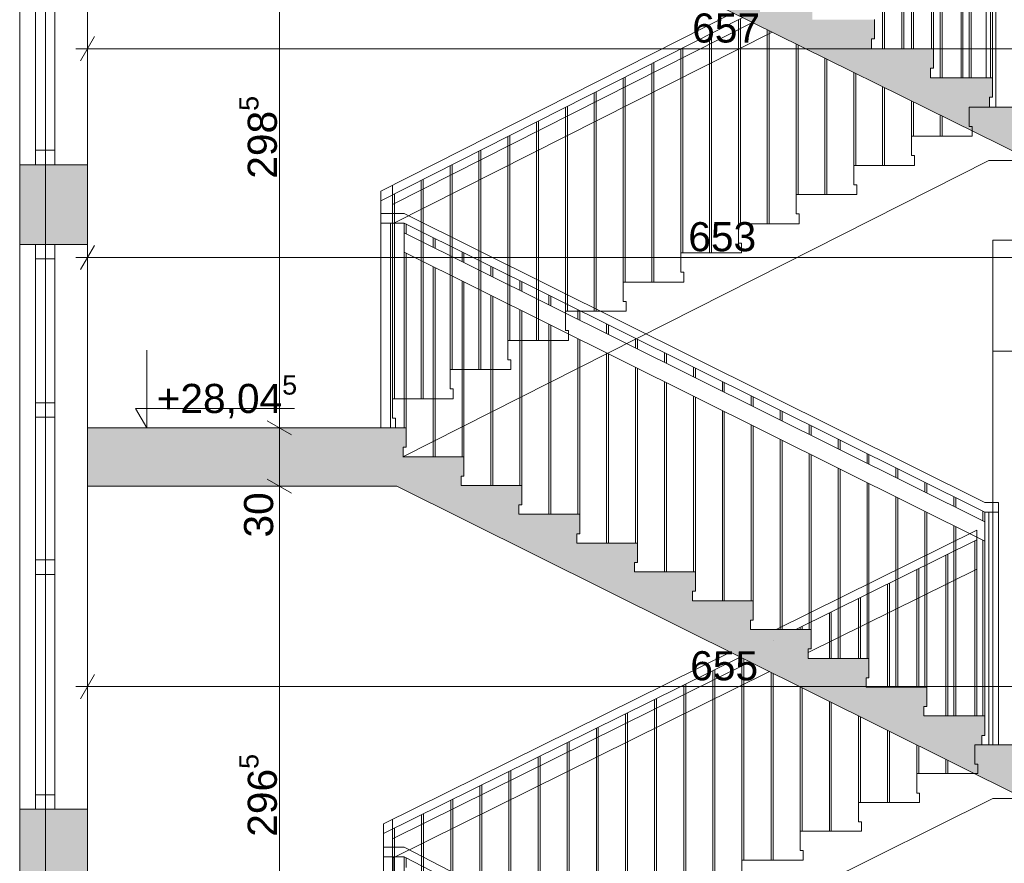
# Paper-space layout 'A-42 PRZEKRÓJ A-A' of a CAD drawing. Header units: millimetres. Extents: x 0 to 1114, y -5 to 726.
# Tile 42 of 92: x 82 to 132, y 452 to 496. Entities that reach past the tile are written whole.
import ezdxf
from ezdxf.xclip import XClip

# ---------------------------------------------------------------- set-up
doc = ezdxf.new("R2010")
doc.units = ezdxf.units.MM
doc.header["$MEASUREMENT"] = 0
doc.header["$XCLIPFRAME"] = 0
doc.linetypes.add('DASHDOTX2', pattern=[1000, 500, -250, 0, -250])
doc.linetypes.add('PRZERYWANA', pattern=[5.64444, 2.82222, -2.82222])
for name, color, linetype, lineweight, true_color in [('A__balustrada_Nr_pióra__161', 7, 'Continuous', 5, 0x949494), ('A_osie_Nr_pióra__16', 7, 'Continuous', 5, 0x0f0f0f), ('A_pochwyt_Nr_pióra__161', 7, 'Continuous', 5, 0x949494), ('A_schody_Nr_pióra__9', 7, 'Continuous', 13, 0xadadad), ('A_stolarka_Nr_pióra__9', 7, 'Continuous', 13, 0xadadad), ('A_widok_Nr_pióra__121', 7, 'Continuous', 5, 0xcacaca)]:
    doc.layers.add(name, color=color, linetype=linetype, lineweight=lineweight, true_color=true_color)
doc.layers.add('A_schody', color=7, linetype='Continuous')
doc.layers.add('A_ściany', color=7, linetype='Continuous')
for name, color, linetype, lineweight in [('A_schody_Nr_pióra__1', 7, 'Continuous', 20), ('A_stolarka_Nr_pióra__1', 7, 'Continuous', 20), ('A_strop_Nr_pióra__1', 7, 'Continuous', 20), ('A_wymiary_Nr_pióra__1', 7, 'Continuous', 20), ('A_wymiary_Nr_pióra__2', 8, 'Continuous', 13), ('A_ściany_Nr_pióra__1', 7, 'Continuous', 20)]:
    doc.layers.add(name, color=color, linetype=linetype, lineweight=lineweight)
doc.styles.add('STYL_AUTOMATYCZNY_1', font='arial.ttf')
doc.styles.add('STYL_AUTOMATYCZNY_4', font='arial.ttf')

# ---------------------------------------------------------------- blocks, each defined once
blk = doc.blocks.new('Rysunek_1_1', base_point=(-1560.278, -148.908))
at = {"layer": 'A_schody', "linetype": 'Continuous', "lineweight": 0, "true_color": 0x000000}
h = blk.add_hatch(color=18, dxfattribs=at)
h.paths.add_polyline_path([(81.694, 140.929), (175.424, 140.929), (226.244, 140.929), (306.913, 140.929), (548.587, 140.929), (548.587, 244.87), (543.567, 244.87), (543.567, 243.12), (527.617, 243.12), (527.617, 243.652), (527.767, 243.652), (527.767, 244.652), (524.676, 244.652), (524.676, 245.185), (524.826, 245.185), (524.826, 246.185), (521.735, 246.185), (521.735, 246.718), (521.885, 246.718), (521.885, 247.718), (518.794, 247.718), (518.794, 248.251), (518.944, 248.251), (518.944, 249.251), (515.853, 249.251), (515.853, 249.784), (516.003, 249.784), (516.003, 250.784), (512.912, 250.784), (512.912, 251.317), (513.062, 251.317), (513.062, 252.317), (509.971, 252.317), (509.971, 252.85), (510.121, 252.85), (510.121, 253.85), (507.03, 253.85), (507.03, 254.383), (507.18, 254.383), (507.18, 255.383), (504.089, 255.383), (504.089, 255.916), (504.239, 255.916), (504.239, 256.916), (501.148, 256.916), (501.148, 257.449), (501.298, 257.449), (501.298, 258.449), (498.572, 258.449), (498.207, 258.449), (498.207, 258.982), (498.357, 258.982), (498.357, 259.982), (498.277, 259.982), (479.827, 259.982), (479.827, 286.332), (482.217, 286.332), (482.217, 290.162), (496.884, 290.162), (527.025, 274.725), (529.906, 273.25), (543.567, 273.25), (543.567, 276.2), (527.437, 276.2), (527.437, 276.727), (527.587, 276.727), (527.587, 277.727), (524.454, 277.727), (524.454, 278.255), (524.604, 278.255), (524.604, 279.255), (521.471, 279.255), (521.471, 279.783), (521.621, 279.783), (521.621, 280.783), (518.488, 280.783), (518.488, 281.31), (518.638, 281.31), (518.638, 282.31), (515.505, 282.31), (515.505, 282.838), (515.655, 282.838), (515.655, 283.838), (512.522, 283.838), (512.522, 284.366), (512.672, 284.366), (512.672, 285.366), (509.539, 285.366), (509.539, 285.894), (509.689, 285.894), (509.689, 286.894), (506.556, 286.894), (506.556, 287.421), (506.706, 287.421), (506.706, 288.421), (503.573, 288.421), (503.573, 288.949), (503.723, 288.949), (503.723, 289.949), (500.59, 289.949), (500.59, 290.477), (500.74, 290.477), (500.74, 291.477), (497.79, 291.477), (497.607, 291.477), (497.607, 292.005), (497.757, 292.005), (497.757, 293.005), (497.647, 293.005), (497.497, 293.005), (494.627, 293.005), (479.247, 293.005), (479.217, 293.005), (479.217, 319.235), (481.647, 319.235), (481.647, 323.105), (496.903, 323.105), (527.216, 307.736), (530.839, 305.9), (543.567, 305.9), (543.567, 309.21), (530.456, 309.21), (527.627, 309.21), (527.627, 309.736), (527.777, 309.736), (527.777, 310.736), (524.617, 310.736), (524.617, 311.262), (524.767, 311.262), (524.767, 312.262), (521.607, 312.262), (521.607, 312.788), (521.757, 312.788), (521.757, 313.788), (518.597, 313.788), (518.597, 314.314), (518.747, 314.314), (518.747, 315.314), (515.587, 315.314), (515.587, 315.84), (515.737, 315.84), (515.737, 316.84), (512.577, 316.84), (512.577, 317.366), (512.727, 317.366), (512.727, 318.366), (509.567, 318.366), (509.567, 318.892), (509.717, 318.892), (509.717, 319.892), (506.557, 319.892), (506.557, 320.418), (506.707, 320.418), (506.707, 321.418), (503.547, 321.418), (503.547, 321.944), (503.697, 321.944), (503.697, 322.944), (500.537, 322.944), (500.537, 323.47), (500.687, 323.47), (500.687, 324.47), (497.527, 324.47), (497.527, 324.493), (497.527, 324.996), (497.677, 324.996), (497.677, 325.996), (497.647, 325.996), (497.177, 325.996), (479.547, 325.996), (479.547, 351.996), (481.717, 351.996), (481.717, 355.946), (498.578, 355.946), (527.341, 341.136), (530.809, 339.35), (543.567, 339.35), (543.567, 342.65), (527.677, 342.65), (527.677, 343.181), (527.827, 343.181), (527.827, 344.181), (524.703, 344.181), (524.703, 344.712), (524.853, 344.712), (524.853, 345.712), (521.729, 345.712), (521.729, 346.244), (521.879, 346.244), (521.879, 347.244), (518.755, 347.244), (518.755, 347.775), (518.905, 347.775), (518.905, 348.775), (515.781, 348.775), (515.781, 349.306), (515.931, 349.306), (515.931, 350.306), (512.807, 350.306), (512.807, 350.838), (512.957, 350.838), (512.957, 351.838), (509.833, 351.838), (509.833, 352.369), (509.983, 352.369), (509.983, 353.369), (506.859, 353.369), (506.859, 353.9), (507.009, 353.9), (507.009, 354.9), (503.885, 354.9), (503.885, 355.432), (504.035, 355.432), (504.035, 356.432), (500.911, 356.432), (500.911, 356.963), (501.061, 356.963), (501.061, 357.963), (497.937, 357.963), (497.937, 357.981), (497.937, 358.495), (498.087, 358.495), (498.087, 359.495), (497.607, 359.495), (494.957, 359.495), (479.467, 359.495), (479.467, 385.725), (481.827, 385.725), (481.827, 389.495), (496.894, 389.495), (527.195, 374.445), (530.547, 372.78), (543.567, 372.78), (543.567, 375.94), (527.557, 375.94), (527.557, 376.433), (527.707, 376.433), (527.707, 377.433), (524.551, 377.433), (524.551, 377.926), (524.701, 377.926), (524.701, 378.926), (521.545, 378.926), (521.545, 379.419), (521.695, 379.419), (521.695, 380.419), (518.539, 380.419), (518.539, 380.912), (518.689, 380.912), (518.689, 381.912), (515.533, 381.912), (515.533, 382.405), (515.683, 382.405), (515.683, 383.405), (512.527, 383.405), (512.527, 383.898), (512.677, 383.898), (512.677, 384.898), (509.521, 384.898), (509.521, 385.391), (509.671, 385.391), (509.671, 386.391), (506.515, 386.391), (506.515, 386.884), (506.665, 386.884), (506.665, 387.884), (506.416, 387.884), (503.509, 387.884), (503.509, 388.377), (503.659, 388.377), (503.659, 389.377), (503.413, 389.377), (500.503, 389.377), (500.503, 389.87), (500.653, 389.87), (500.653, 390.87), (500.41, 390.87), (497.813, 390.87), (497.497, 390.87), (497.497, 391.363), (497.647, 391.363), (497.647, 392.363), (479.397, 392.363), (479.397, 418.623), (481.617, 418.623), (481.617, 422.123), (498.369, 422.123), (527.387, 407.759), (531.063, 405.94), (543.567, 405.94), (543.567, 409.28), (527.697, 409.28), (527.697, 409.765), (527.847, 409.765), (527.847, 410.765), (524.697, 410.765), (524.697, 411.25), (524.847, 411.25), (524.847, 412.25), (521.697, 412.25), (521.697, 412.735), (521.847, 412.735), (521.847, 413.735), (518.697, 413.735), (518.697, 414.22), (518.847, 414.22), (518.847, 415.22), (515.697, 415.22), (515.697, 415.705), (515.847, 415.705), (515.847, 416.705), (512.697, 416.705), (512.697, 417.189), (512.847, 417.189), (512.847, 418.189), (509.697, 418.189), (509.697, 418.674), (509.847, 418.674), (509.847, 419.674), (506.697, 419.674), (506.697, 420.159), (506.847, 420.159), (506.847, 421.159), (503.697, 421.159), (503.697, 421.644), (503.847, 421.644), (503.847, 422.644), (500.697, 422.644), (500.697, 423.129), (500.847, 423.129), (500.847, 424.129), (497.697, 424.129), (497.697, 424.614), (497.847, 424.614), (497.847, 425.614), (479.317, 425.614), (479.317, 451.774), (481.707, 451.774), (481.707, 455.544), (496.931, 455.544), (527.257, 440.792), (530.881, 439.03), (543.567, 439.03), (543.567, 442.31), (527.567, 442.31), (527.567, 442.785), (527.717, 442.785), (527.717, 443.785), (524.533, 443.785), (524.533, 444.261), (524.683, 444.261), (524.683, 445.261), (521.499, 445.261), (521.499, 445.737), (521.649, 445.737), (521.649, 446.737), (518.465, 446.737), (518.465, 447.213), (518.615, 447.213), (518.615, 448.213), (515.431, 448.213), (515.431, 448.689), (515.581, 448.689), (515.581, 449.689), (512.397, 449.689), (512.397, 450.165), (512.547, 450.165), (512.547, 451.165), (509.363, 451.165), (509.363, 451.641), (509.513, 451.641), (509.513, 452.641), (506.329, 452.641), (506.329, 453.117), (506.479, 453.117), (506.479, 454.117), (503.295, 454.117), (503.295, 454.593), (503.445, 454.593), (503.445, 455.593), (500.261, 455.593), (500.261, 456.069), (500.411, 456.069), (500.411, 457.069), (497.227, 457.069), (497.227, 457.545), (497.377, 457.545), (497.377, 458.545), (479.247, 458.545), (479.247, 484.675), (481.019, 484.675), (481.019, 488.575), (496.868, 488.575), (530.662, 472.1), (543.567, 472.1), (543.567, 475.18), (527.767, 475.18), (527.767, 475.645), (527.917, 475.645), (527.917, 476.645), (524.761, 476.645), (524.761, 477.11), (524.911, 477.11), (524.911, 478.11), (521.755, 478.11), (521.755, 478.576), (521.905, 478.576), (521.905, 479.576), (518.749, 479.576), (518.749, 480.041), (518.899, 480.041), (518.899, 481.041), (515.743, 481.041), (515.743, 481.507), (515.893, 481.507), (515.893, 482.507), (512.737, 482.507), (512.737, 482.972), (512.887, 482.972), (512.887, 483.972), (509.731, 483.972), (509.731, 484.438), (509.881, 484.438), (509.881, 485.438), (506.725, 485.438), (506.725, 485.903), (506.875, 485.903), (506.875, 486.903), (503.719, 486.903), (503.719, 487.369), (503.869, 487.369), (503.869, 488.369), (500.713, 488.369), (500.713, 488.834), (500.863, 488.834), (500.863, 489.834), (497.707, 489.834), (497.707, 490.3), (497.857, 490.3), (497.857, 491.3), (479.277, 491.3), (479.277, 517.52), (481.377, 517.52), (481.377, 521.533), (478.41, 521.533), (478.41, 524.133), (477.357, 524.133), (352.051, 524.133), (352.051, 536.095), (543.567, 536.095), (543.567, 527.836), (543.567, 524.133), (547.587, 524.133), (547.587, 521.533), (543.567, 521.533), (543.567, 517.54), (548.587, 517.54), (548.587, 540.961), (543.567, 540.961), (543.567, 539.119), (348.996, 539.119), (348.996, 564.681), (346.838, 564.681), (346.838, 562.317), (85.194, 562.317), (85.194, 564.681), (81.694, 564.681), (81.694, 553.481), (85.194, 553.481), (85.194, 558.993), (147.194, 558.993), (147.194, 524.281), (131.294, 524.281), (131.294, 520.056), (146.901, 520.056), (146.901, 517.255), (150.894, 517.255), (150.894, 491.056), (131.644, 491.056), (131.644, 491.558), (131.794, 491.558), (131.794, 492.558), (128.604, 492.558), (128.604, 493.06), (128.754, 493.06), (128.754, 494.06), (125.564, 494.06), (125.564, 494.562), (125.714, 494.562), (125.714, 495.562), (122.524, 495.562), (122.524, 496.065), (122.674, 496.065), (122.674, 497.065), (119.484, 497.065), (119.484, 497.567), (119.634, 497.567), (119.634, 498.567), (116.444, 498.567), (116.444, 499.069), (116.594, 499.069), (116.594, 500.069), (113.404, 500.069), (113.404, 500.571), (113.554, 500.571), (113.554, 501.571), (110.364, 501.571), (110.364, 502.074), (110.514, 502.074), (110.514, 503.074), (107.324, 503.074), (107.324, 503.576), (107.474, 503.576), (107.474, 504.576), (104.284, 504.576), (104.284, 505.078), (104.434, 505.078), (104.434, 506.078), (101.244, 506.078), (101.244, 506.581), (101.394, 506.581), (101.394, 507.581), (98.194, 507.581), (85.194, 507.581), (85.194, 504.381), (101.294, 504.381), (133.823, 488.306), (146.674, 488.306), (146.674, 484.256), (150.694, 484.256), (150.694, 458.206), (131.244, 458.206), (131.244, 458.69), (131.394, 458.69), (131.394, 459.69), (128.264, 459.69), (128.264, 460.174), (128.414, 460.174), (128.414, 461.174), (125.284, 461.174), (125.284, 461.658), (125.434, 461.658), (125.434, 462.658), (122.304, 462.658), (122.304, 463.142), (122.454, 463.142), (122.454, 464.142), (119.324, 464.142), (119.324, 464.626), (119.474, 464.626), (119.474, 465.626), (116.344, 465.626), (116.344, 466.11), (116.494, 466.11), (116.494, 467.11), (113.364, 467.11), (113.364, 467.594), (113.514, 467.594), (113.514, 468.594), (110.384, 468.594), (110.384, 469.078), (110.534, 469.078), (110.534, 470.078), (107.404, 470.078), (107.404, 470.562), (107.554, 470.562), (107.554, 471.562), (104.424, 471.562), (104.424, 472.046), (104.574, 472.046), (104.574, 473.046), (101.444, 473.046), (101.444, 473.531), (101.594, 473.531), (101.594, 474.531), (101.044, 474.531), (85.194, 474.531), (85.194, 471.531), (101.123, 471.531), (133.451, 455.431), (147.014, 455.431), (147.014, 451.371), (150.394, 451.371), (150.394, 425.231), (130.844, 425.231), (130.844, 425.744), (130.994, 425.744), (130.994, 426.744), (127.904, 426.744), (127.904, 427.258), (128.054, 427.258), (128.054, 428.258), (124.964, 428.258), (124.964, 428.771), (125.114, 428.771), (125.114, 429.771), (122.024, 429.771), (122.024, 430.285), (122.174, 430.285), (122.174, 431.285), (119.084, 431.285), (119.084, 431.799), (119.234, 431.799), (119.234, 432.799), (116.144, 432.799), (116.144, 433.312), (116.294, 433.312), (116.294, 434.312), (113.204, 434.312), (113.204, 434.826), (113.354, 434.826), (113.354, 435.826), (110.264, 435.826), (110.264, 436.34), (110.414, 436.34), (110.414, 437.34), (107.324, 437.34), (107.324, 437.853), (107.474, 437.853), (107.474, 438.853), (104.384, 438.853), (104.384, 439.367), (104.534, 439.367), (104.534, 440.367), (101.444, 440.367), (101.444, 440.881), (101.594, 440.881), (101.594, 441.881), (98.394, 441.881), (85.194, 441.881), (85.194, 438.631), (101.54, 438.631), (133.928, 421.956), (146.574, 421.956), (146.574, 418.066), (150.194, 418.066), (150.194, 391.956), (130.844, 391.956), (130.844, 392.467), (130.994, 392.467), (130.994, 393.467), (127.814, 393.467), (127.814, 393.978), (127.964, 393.978), (127.964, 394.978), (124.784, 394.978), (124.784, 395.49), (124.934, 395.49), (124.934, 396.49), (121.754, 396.49), (121.754, 397.001), (121.904, 397.001), (121.904, 398.001), (118.724, 398.001), (118.724, 398.512), (118.874, 398.512), (118.874, 399.512), (115.694, 399.512), (115.694, 400.024), (115.844, 400.024), (115.844, 401.024), (112.664, 401.024), (112.664, 401.535), (112.814, 401.535), (112.814, 402.535), (109.634, 402.535), (109.634, 403.046), (109.784, 403.046), (109.784, 404.046), (106.604, 404.046), (106.604, 404.558), (106.754, 404.558), (106.754, 405.558), (103.574, 405.558), (103.574, 406.069), (103.724, 406.069), (103.724, 407.069), (100.544, 407.069), (100.544, 407.581), (100.694, 407.581), (100.694, 408.581), (97.494, 408.581), (85.194, 408.581), (85.194, 405.431), (100.469, 405.431), (133.448, 388.981), (146.924, 388.981), (146.924, 385.311), (150.794, 385.311), (150.794, 358.881), (131.244, 358.881), (131.244, 359.376), (131.394, 359.376), (131.394, 360.376), (128.244, 360.376), (128.244, 360.871), (128.394, 360.871), (128.394, 361.871), (125.244, 361.871), (125.244, 362.367), (125.394, 362.367), (125.394, 363.367), (122.244, 363.367), (122.244, 363.862), (122.394, 363.862), (122.394, 364.862), (119.244, 364.862), (119.244, 365.358), (119.394, 365.358), (119.394, 366.358), (116.244, 366.358), (116.244, 366.853), (116.394, 366.853), (116.394, 367.853), (113.244, 367.853), (113.244, 368.349), (113.394, 368.349), (113.394, 369.349), (110.244, 369.349), (110.244, 369.844), (110.394, 369.844), (110.394, 370.844), (107.244, 370.844), (107.244, 371.34), (107.394, 371.34), (107.394, 372.34), (104.244, 372.34), (104.244, 372.835), (104.394, 372.835), (104.394, 373.835), (101.244, 373.835), (101.244, 374.331), (101.394, 374.331), (101.394, 375.331), (98.194, 375.331), (85.194, 375.331), (85.194, 372.331), (100.9, 372.331), (134.251, 355.706), (146.737, 355.706), (146.737, 352.136), (150.694, 352.136), (150.694, 325.906), (150.494, 325.906), (131.144, 325.906), (131.144, 326.408), (131.294, 326.408), (131.294, 327.408), (128.164, 327.408), (128.164, 327.91), (128.314, 327.91), (128.314, 328.91), (125.184, 328.91), (125.184, 329.412), (125.334, 329.412), (125.334, 330.412), (122.204, 330.412), (122.204, 330.915), (122.354, 330.915), (122.354, 331.915), (119.224, 331.915), (119.224, 332.417), (119.374, 332.417), (119.374, 333.417), (116.244, 333.417), (116.244, 333.919), (116.394, 333.919), (116.394, 334.919), (113.264, 334.919), (113.264, 335.421), (113.414, 335.421), (113.414, 336.421), (110.284, 336.421), (110.284, 336.924), (110.434, 336.924), (110.434, 337.924), (107.304, 337.924), (107.304, 338.426), (107.454, 338.426), (107.454, 339.426), (104.324, 339.426), (104.324, 339.928), (104.474, 339.928), (104.474, 340.928), (101.344, 340.928), (101.344, 341.431), (101.494, 341.431), (101.494, 342.431), (98.294, 342.431), (85.194, 342.431), (85.194, 339.231), (101.379, 339.231), (134.06, 322.756), (146.544, 322.756), (146.544, 319.066), (150.494, 319.066), (150.494, 292.856), (130.894, 292.856), (130.844, 292.856), (130.844, 293.321), (130.994, 293.321), (130.994, 294.321), (127.884, 294.321), (127.884, 294.787), (128.034, 294.787), (128.034, 295.787), (124.924, 295.787), (124.924, 296.253), (125.074, 296.253), (125.074, 297.253), (121.964, 297.253), (121.964, 297.719), (122.114, 297.719), (122.114, 298.719), (119.004, 298.719), (119.004, 299.185), (119.154, 299.185), (119.154, 300.185), (116.044, 300.185), (116.044, 300.651), (116.194, 300.651), (116.194, 301.651), (113.084, 301.651), (113.084, 302.117), (113.234, 302.117), (113.234, 303.117), (110.124, 303.117), (110.124, 303.583), (110.274, 303.583), (110.274, 304.583), (107.164, 304.583), (107.164, 305.049), (107.314, 305.049), (107.314, 306.049), (104.204, 306.049), (104.204, 306.515), (104.354, 306.515), (104.354, 307.515), (101.244, 307.515), (101.244, 307.981), (101.394, 307.981), (101.394, 308.981), (98.194, 308.981), (85.194, 308.981), (85.194, 306.131), (100.659, 306.131), (132.664, 290.281), (147.001, 290.281), (147.001, 286.281), (150.794, 286.281), (150.894, 286.281), (150.894, 260.081), (150.794, 260.081), (131.544, 260.081), (131.544, 260.54), (131.694, 260.54), (131.694, 261.54), (128.514, 261.54), (128.514, 261.999), (128.664, 261.999), (128.664, 262.999), (125.484, 262.999), (125.484, 263.458), (125.634, 263.458), (125.634, 264.458), (122.454, 264.458), (122.454, 264.917), (122.604, 264.917), (122.604, 265.917), (119.424, 265.917), (119.424, 266.376), (119.574, 266.376), (119.574, 267.376), (116.394, 267.376), (116.394, 267.835), (116.544, 267.835), (116.544, 268.835), (113.364, 268.835), (113.364, 269.294), (113.514, 269.294), (113.514, 270.294), (110.334, 270.294), (110.334, 270.753), (110.484, 270.753), (110.484, 271.753), (107.304, 271.753), (107.304, 272.212), (107.454, 272.212), (107.454, 273.212), (104.274, 273.212), (104.274, 273.671), (104.424, 273.671), (104.424, 274.671), (101.244, 274.671), (101.244, 275.131), (101.394, 275.131), (101.394, 276.131), (98.194, 276.131), (85.194, 276.131), (85.194, 276.281), (81.694, 276.281), (81.694, 161.081)])
h.paths.add_polyline_path([(85.194, 241.081), (99.89, 241.081), (133.69, 224.181), (146.852, 224.181), (146.852, 220.611), (150.594, 220.611), (150.594, 194.081), (134.194, 194.081), (130.994, 194.081), (130.844, 194.081), (130.844, 194.581), (130.994, 194.581), (130.994, 195.581), (127.874, 195.581), (127.874, 196.081), (128.024, 196.081), (128.024, 197.081), (124.904, 197.081), (124.904, 197.581), (125.054, 197.581), (125.054, 198.581), (121.934, 198.581), (121.934, 199.081), (122.084, 199.081), (122.084, 200.081), (118.964, 200.081), (118.964, 200.581), (119.114, 200.581), (119.114, 201.581), (115.994, 201.581), (115.994, 202.081), (116.144, 202.081), (116.144, 203.081), (113.024, 203.081), (113.024, 203.581), (113.174, 203.581), (113.174, 204.581), (110.054, 204.581), (110.054, 205.081), (110.204, 205.081), (110.204, 206.081), (107.084, 206.081), (107.084, 206.581), (107.234, 206.581), (107.234, 207.581), (104.114, 207.581), (104.114, 208.081), (104.264, 208.081), (104.264, 209.081), (101.144, 209.081), (101.144, 209.581), (101.294, 209.581), (101.294, 210.581), (85.694, 210.581), (85.194, 210.581)], flags=0)
h.paths.add_polyline_path([(85.194, 207.481), (100.985, 207.481), (134.051, 190.781), (147.294, 190.781), (147.294, 187.311), (150.694, 187.311), (150.694, 161.081), (129.144, 161.081), (129.144, 161.711), (129.294, 161.711), (129.294, 162.711), (126.2, 162.711), (126.2, 163.341), (126.35, 163.341), (126.35, 164.341), (123.255, 164.341), (123.255, 164.971), (123.405, 164.971), (123.405, 165.971), (120.311, 165.971), (120.311, 166.601), (120.461, 166.601), (120.461, 167.601), (117.366, 167.601), (117.366, 168.231), (117.516, 168.231), (117.516, 169.231), (114.422, 169.231), (114.422, 169.861), (114.572, 169.861), (114.572, 170.861), (111.477, 170.861), (111.477, 171.491), (111.627, 171.491), (111.627, 172.491), (108.533, 172.491), (108.533, 173.121), (108.683, 173.121), (108.683, 174.121), (105.588, 174.121), (105.588, 174.751), (105.738, 174.751), (105.738, 175.751), (102.644, 175.751), (102.644, 176.381), (102.794, 176.381), (102.794, 177.381), (99.594, 177.381), (85.694, 177.381), (85.194, 177.381)], flags=0)
h.paths.add_polyline_path([(98.194, 243.581), (85.194, 243.581), (85.194, 273.581), (100.052, 273.581), (134.109, 257.181), (146.856, 257.181), (146.856, 253.581), (150.794, 253.581), (150.794, 227.081), (131.244, 227.081), (131.244, 227.581), (131.394, 227.581), (131.394, 228.581), (128.244, 228.581), (128.244, 229.081), (128.394, 229.081), (128.394, 230.081), (125.244, 230.081), (125.244, 230.581), (125.394, 230.581), (125.394, 231.581), (122.244, 231.581), (122.244, 232.081), (122.394, 232.081), (122.394, 233.081), (119.244, 233.081), (119.244, 233.581), (119.394, 233.581), (119.394, 234.581), (116.244, 234.581), (116.244, 235.081), (116.394, 235.081), (116.394, 236.081), (113.244, 236.081), (113.244, 236.581), (113.394, 236.581), (113.394, 237.581), (110.244, 237.581), (110.244, 238.081), (110.394, 238.081), (110.394, 239.081), (107.244, 239.081), (107.244, 239.581), (107.394, 239.581), (107.394, 240.581), (104.244, 240.581), (104.244, 241.081), (104.394, 241.081), (104.394, 242.081), (101.244, 242.081), (101.244, 242.581), (101.394, 242.581), (101.394, 243.581)], flags=0)
h.paths.add_polyline_path([(172.924, 149.057), (153.247, 149.057), (153.247, 526.588), (172.924, 526.588)], flags=0)
h.paths.add_polyline_path([(153.247, 529.128), (153.247, 540.019), (153.247, 558.993), (197.906, 558.993), (197.906, 529.128), (175.424, 529.128)], flags=0)
h.paths.add_polyline_path([(175.424, 458.356), (175.424, 487.895), (224.744, 487.895), (224.744, 479.356), (226.244, 479.356), (226.244, 491.056), (175.424, 491.056), (175.424, 520.915), (224.744, 520.915), (224.744, 512.056), (226.244, 512.056), (226.244, 526.757), (254.323, 526.757), (254.323, 149.057), (226.244, 149.057), (226.244, 161.081), (175.424, 161.081), (175.424, 190.716), (224.744, 190.716), (224.744, 182.081), (226.244, 182.081), (226.244, 194.081), (175.424, 194.081), (175.424, 223.904), (224.744, 223.904), (224.744, 215.081), (226.244, 215.081), (226.244, 227.081), (175.424, 227.081), (175.424, 257.094), (224.744, 257.094), (224.744, 248.081), (226.244, 248.081), (226.244, 260.081), (175.424, 260.081), (175.424, 289.86), (224.744, 289.86), (224.744, 281.081), (226.244, 281.081), (226.244, 292.856), (175.424, 292.856), (175.424, 322.879), (224.744, 322.879), (224.744, 313.856), (226.244, 313.856), (226.244, 325.906), (175.424, 325.906), (175.424, 355.9), (224.744, 355.9), (224.744, 346.906), (226.244, 346.906), (226.244, 359.081), (175.424, 359.081), (175.424, 388.92), (224.744, 388.92), (224.744, 380.081), (226.244, 380.081), (226.244, 392.156), (175.424, 392.156), (175.424, 421.855), (224.744, 421.855), (224.744, 413.156), (226.244, 413.156), (226.244, 425.381), (175.424, 425.381), (175.424, 454.875), (224.744, 454.875), (224.744, 446.381), (226.244, 446.381), (226.244, 458.356)], flags=0)
h.paths.add_polyline_path([(224.744, 529.128), (198.906, 529.128), (198.906, 558.993), (214.553, 558.993), (214.553, 554.428), (218.278, 554.428), (218.278, 558.993), (280.423, 558.993), (280.423, 554.428), (284.064, 554.428), (284.064, 558.993), (332.796, 558.993), (346.125, 558.993), (346.125, 552.476), (347.029, 552.476), (347.029, 524.133), (332.796, 524.133), (311.061, 524.133), (311.061, 529.128), (305.413, 529.128), (256.333, 529.128), (254.833, 529.128), (226.244, 529.128)], flags=0)
h.paths.add_polyline_path([(255.709, 227.081), (255.709, 253.581), (259.467, 253.581), (259.467, 256.491), (278.972, 256.491), (278.972, 253.581), (283.324, 253.581), (283.324, 248.081), (285.053, 248.081), (285.053, 260.081), (256.323, 260.081), (255.823, 260.081), (255.823, 286.356), (258.688, 286.356), (258.688, 289.266), (279.283, 289.266), (279.283, 286.356), (283.254, 286.356), (283.254, 281.081), (285.053, 281.081), (285.053, 292.856), (256.323, 292.856), (255.823, 292.856), (255.823, 319.066), (258.343, 319.066), (258.343, 322.256), (279.153, 322.256), (279.153, 319.066), (283.634, 319.066), (283.634, 313.856), (285.053, 313.856), (285.053, 325.906), (256.323, 325.906), (255.823, 325.906), (255.823, 352.136), (258.283, 352.136), (258.283, 355.416), (279.133, 355.416), (279.133, 352.136), (283.504, 352.136), (283.504, 346.906), (285.053, 346.906), (285.053, 359.081), (256.323, 359.081), (255.823, 359.081), (255.823, 385.311), (258.573, 385.311), (258.573, 388.571), (279.593, 388.571), (279.593, 385.311), (283.494, 385.311), (283.494, 380.081), (285.053, 380.081), (285.053, 392.156), (256.323, 392.156), (255.823, 392.156), (255.823, 418.066), (258.523, 418.066), (258.523, 421.666), (279.293, 421.666), (279.293, 418.066), (283.494, 418.066), (283.494, 413.156), (285.053, 413.156), (285.053, 425.381), (256.323, 425.381), (255.823, 425.381), (255.823, 451.371), (258.099, 451.371), (258.099, 455.501), (279.815, 455.501), (279.815, 451.371), (283.574, 451.371), (283.574, 446.381), (285.053, 446.381), (285.053, 458.356), (256.323, 458.356), (255.823, 458.356), (255.823, 484.206), (258.703, 484.206), (258.703, 488.306), (279.604, 488.306), (279.583, 484.206), (283.574, 484.206), (283.574, 479.356), (285.053, 479.356), (285.053, 491.056), (256.323, 491.056), (255.823, 491.056), (255.823, 517.226), (258.689, 517.226), (258.689, 519.525), (258.689, 521.328), (255.923, 521.328), (255.923, 528.128), (283.474, 528.128), (283.474, 521.328), (279.543, 521.328), (279.543, 517.226), (283.674, 517.226), (283.674, 512.056), (285.053, 512.056), (285.053, 527.628), (305.413, 527.628), (305.413, 149.057), (285.053, 149.057), (285.053, 161.081), (256.323, 161.081), (255.823, 161.081), (255.823, 187.581), (258.382, 187.581), (258.382, 190.681), (279.823, 190.681), (279.823, 187.581), (283.474, 187.581), (283.474, 182.081), (285.053, 182.081), (285.053, 194.081), (256.323, 194.081), (255.823, 194.081), (255.823, 220.581), (258.433, 220.581), (258.433, 223.491), (279.303, 223.491), (279.303, 220.581), (283.413, 220.581), (283.413, 215.081), (285.053, 215.081), (285.053, 227.081), (256.209, 227.081)], flags=0)
h.paths.add_polyline_path([(306.913, 289.828), (477.357, 289.828), (477.357, 260.081), (306.913, 260.081)], flags=0)
h.paths.add_polyline_path([(458.097, 161.081), (306.913, 161.081), (306.913, 190.96), (458.097, 190.96)], flags=0)
h.paths.add_polyline_path([(306.913, 458.356), (306.913, 488.028), (477.357, 488.028), (477.357, 458.356)], flags=0)
h.paths.add_polyline_path([(306.913, 425.381), (306.913, 455.328), (477.357, 455.328), (477.357, 425.381)], flags=0)
h.paths.add_polyline_path([(477.357, 392.156), (306.913, 392.156), (306.913, 422.353), (477.357, 422.353), (477.357, 392.363)], flags=0)
h.paths.add_polyline_path([(477.357, 491.056), (306.913, 491.056), (306.913, 521.064), (477.357, 521.064)], flags=0)
h.paths.add_polyline_path([(306.913, 193.881), (306.913, 224.053), (477.357, 224.053), (477.357, 193.881), (458.097, 193.881)], flags=0)
h.paths.add_polyline_path([(306.913, 325.906), (306.913, 356.053), (477.357, 356.053), (477.357, 325.906)], flags=0)
h.paths.add_polyline_path([(306.913, 389.128), (477.357, 389.128), (477.357, 359.081), (306.913, 359.081)], flags=0)
h.paths.add_polyline_path([(477.357, 292.856), (306.913, 292.856), (306.913, 322.878), (477.357, 322.878)], flags=0)
h.paths.add_polyline_path([(306.913, 257.053), (477.357, 257.053), (477.357, 227.081), (306.913, 227.081)], flags=0)
h.paths.add_polyline_path([(460.097, 161.23), (459.597, 161.23), (459.597, 190.96), (477.357, 190.96), (477.357, 187.48), (482.007, 187.48), (482.007, 190.96), (498.336, 190.96), (519.447, 181.159), (521.347, 180.277), (521.347, 179.775), (543.567, 179.775), (543.567, 161.23)], flags=0)
h.paths.add_polyline_path([(479.747, 220.551), (482.078, 220.551), (482.078, 224.303), (496.973, 224.303), (527.249, 209.225), (530.883, 207.415), (543.567, 207.415), (543.567, 182.775), (522.45, 182.775), (519.677, 182.775), (519.677, 184.164), (516.687, 184.164), (516.687, 185.552), (513.697, 185.552), (513.697, 186.94), (510.707, 186.94), (510.707, 188.328), (507.717, 188.328), (507.717, 189.716), (504.727, 189.716), (504.727, 191.104), (501.737, 191.104), (501.737, 192.492), (498.747, 192.492), (498.747, 193.881), (497.557, 193.881), (479.747, 193.881)], flags=0)
h.paths.add_polyline_path([(479.827, 253.051), (481.977, 253.051), (481.977, 256.781), (498.162, 256.781), (527.183, 241.654), (528.401, 241.02), (529.443, 241.02), (543.567, 241.02), (543.567, 210.76), (530.484, 210.76), (527.727, 210.76), (527.727, 211.236), (527.877, 211.236), (527.877, 212.236), (524.74, 212.236), (524.74, 212.712), (524.89, 212.712), (524.89, 213.712), (521.753, 213.712), (521.753, 214.189), (521.903, 214.189), (521.903, 215.189), (518.766, 215.189), (518.766, 215.665), (518.916, 215.665), (518.916, 216.665), (515.779, 216.665), (515.779, 217.142), (515.929, 217.142), (515.929, 218.142), (512.792, 218.142), (512.792, 218.618), (512.942, 218.618), (512.942, 219.618), (509.805, 219.618), (509.805, 220.095), (509.955, 220.095), (509.955, 221.095), (506.818, 221.095), (506.818, 221.571), (506.968, 221.571), (506.968, 222.571), (503.831, 222.571), (503.831, 223.048), (503.981, 223.048), (503.981, 224.048), (500.844, 224.048), (500.844, 224.524), (500.994, 224.524), (500.994, 225.524), (497.994, 225.524), (497.857, 225.524), (497.857, 226.001), (498.007, 226.001), (498.007, 227.001), (497.597, 227.001), (479.827, 227.001)], flags=0)
at = {"layer": 'A_ściany', "linetype": 'Continuous', "lineweight": 0, "true_color": 0x000000}
for points in [[(81.694, 483.981), (85.194, 483.981), (85.194, 488.081), (81.694, 488.081)], [(81.694, 450.931), (85.194, 450.931), (85.194, 454.881), (81.694, 454.881)]]:
    blk.add_hatch(color=18, dxfattribs=at).paths.add_polyline_path(points)
at = {"layer": 'A__balustrada_Nr_pióra__161', "color": 252, "linetype": 'Continuous', "lineweight": 5, "true_color": 0x949494}
for p, q in [((127.134, 494.06), (127.134, 503.861)), ((127.234, 494.06), (127.234, 503.811)), ((131.794, 492.558), (131.794, 503.558)), ((131.967, 491.056), (131.967, 503.558)), ((128.654, 494.06), (128.654, 503.109)), ((128.754, 494.06), (128.754, 503.06)), ((130.174, 492.558), (130.174, 502.358)), ((130.274, 492.558), (130.274, 502.309)), ((131.467, 492.558), (131.467, 501.719)), ((131.694, 492.558), (131.694, 501.607)), ((100.294, 474.531), (100.294, 485.58)), ((100.294, 485.58), (101.494, 485.58)), ((100.294, 485.08), (101.494, 485.08)), ((100.794, 474.531), (100.794, 485.08)), ((101.494, 474.531), (101.494, 485.08)), ((101.594, 484.531), (101.594, 485.031)), ((102.984, 483.838), (102.984, 484.338)), ((103.084, 483.788), (103.084, 484.288)), ((101.594, 474.531), (101.594, 483.531)), ((104.474, 483.096), (104.474, 483.596)), ((104.574, 483.046), (104.574, 483.546)), ((102.984, 473.046), (102.984, 482.838)), ((103.084, 473.046), (103.084, 482.788)), ((105.964, 482.354), (105.964, 482.854)), ((106.064, 482.304), (106.064, 482.804)), ((104.474, 473.046), (104.474, 482.096)), ((104.574, 473.046), (104.574, 482.046)), ((107.454, 481.612), (107.454, 482.112)), ((107.554, 481.562), (107.554, 482.062)), ((105.964, 471.562), (105.964, 481.354)), ((106.064, 471.562), (106.064, 481.304)), ((108.944, 480.87), (108.944, 481.37)), ((109.044, 480.82), (109.044, 481.32)), ((107.454, 471.562), (107.454, 480.612)), ((107.554, 471.562), (107.554, 480.562)), ((110.434, 480.128), (110.434, 480.628)), ((110.534, 480.078), (110.534, 480.578)), ((108.944, 470.078), (108.944, 479.87)), ((109.044, 470.078), (109.044, 479.82)), ((111.924, 479.386), (111.924, 479.886)), ((112.024, 479.336), (112.024, 479.836)), ((110.434, 470.078), (110.434, 479.128)), ((110.534, 470.078), (110.534, 479.078)), ((113.414, 478.644), (113.414, 479.144)), ((113.514, 478.594), (113.514, 479.094)), ((111.924, 468.594), (111.924, 478.386)), ((112.024, 468.594), (112.024, 478.336)), ((114.904, 477.902), (114.904, 478.402)), ((115.004, 477.852), (115.004, 478.352)), ((113.414, 468.594), (113.414, 477.644)), ((113.514, 468.594), (113.514, 477.594)), ((116.394, 477.16), (116.394, 477.66)), ((116.494, 477.11), (116.494, 477.61)), ((114.904, 467.11), (114.904, 476.902)), ((115.004, 467.11), (115.004, 476.852)), ((117.884, 476.418), (117.884, 476.918)), ((117.984, 476.368), (117.984, 476.868)), ((119.374, 475.676), (119.374, 476.176)), ((116.394, 467.11), (116.394, 476.16)), ((116.494, 467.11), (116.494, 476.11)), ((119.474, 475.626), (119.474, 476.126)), ((117.884, 465.626), (117.884, 475.418)), ((117.984, 465.626), (117.984, 475.368)), ((120.864, 474.934), (120.864, 475.434)), ((120.964, 474.884), (120.964, 475.384)), ((119.374, 465.626), (119.374, 474.676)), ((122.354, 474.192), (122.354, 474.692)), ((119.474, 465.626), (119.474, 474.626)), ((122.454, 474.142), (122.454, 474.642)), ((120.864, 464.142), (120.864, 473.934)), ((120.964, 464.142), (120.964, 473.884)), ((123.844, 473.45), (123.844, 473.95)), ((123.944, 473.4), (123.944, 473.9)), ((122.354, 464.142), (122.354, 473.192)), ((122.454, 464.142), (122.454, 473.142)), ((125.334, 472.708), (125.334, 473.208)), ((125.434, 472.658), (125.434, 473.158)), ((123.844, 462.658), (123.844, 472.45)), ((123.944, 462.658), (123.944, 472.4)), ((126.824, 471.966), (126.824, 472.466)), ((126.924, 471.916), (126.924, 472.416)), ((125.334, 462.658), (125.334, 471.708)), ((125.434, 462.658), (125.434, 471.658)), ((128.314, 471.224), (128.314, 471.724)), ((128.414, 471.174), (128.414, 471.674)), ((126.824, 461.174), (126.824, 470.966)), ((126.924, 461.174), (126.924, 470.916)), ((129.804, 470.481), (129.804, 470.981)), ((129.904, 470.432), (129.904, 470.932)), ((132.107, 470.69), (131.394, 470.69)), ((132.107, 458.206), (132.107, 470.69)), ((128.314, 461.174), (128.314, 470.224)), ((128.414, 461.174), (128.414, 470.174)), ((131.294, 469.739), (131.294, 470.239)), ((131.394, 459.69), (131.394, 470.19)), ((132.107, 470.19), (131.394, 470.19)), ((131.607, 458.206), (131.607, 470.19)), ((129.804, 459.69), (129.804, 469.481)), ((129.904, 459.69), (129.904, 469.432)), ((131.294, 459.69), (131.294, 468.739)), ((100.432, 441.881), (100.432, 452.932)), ((100.432, 452.932), (101.494, 452.932)), ((100.432, 452.432), (101.494, 452.432)), ((100.934, 441.881), (100.934, 452.432)), ((101.494, 441.881), (101.494, 452.432)), ((101.594, 451.881), (101.594, 452.381))]:
    blk.add_line(p, q, dxfattribs=at)
at = {"layer": 'A_osie_Nr_pióra__16', "color": 250, "linetype": 'DASHDOTX2', "lineweight": 5, "true_color": 0x0f0f0f}
blk.add_line((83.019, 533.433), (83.019, 175.184), dxfattribs=at)
at = {"layer": 'A_pochwyt_Nr_pióra__161', "color": 252, "linetype": 'Continuous', "lineweight": 5, "true_color": 0x949494}
for p, q in [((131.394, 470.69), (101.494, 485.58)), ((131.394, 470.19), (101.494, 485.08)), ((131.394, 469.69), (101.494, 484.58)), ((131.394, 468.69), (101.494, 483.58)), ((130.994, 437.744), (101.494, 452.932)), ((130.994, 437.244), (101.494, 452.432))]:
    blk.add_line(p, q, dxfattribs=at)
at = {"layer": 'A_schody_Nr_pióra__1', "color": 7, "linetype": 'Continuous', "lineweight": 20}
for p, q in [((101.294, 504.381), (133.823, 488.306)), ((125.714, 494.562), (125.714, 495.562)), ((125.714, 494.562), (125.564, 494.562)), ((125.564, 494.06), (125.564, 494.562)), ((128.754, 494.06), (125.564, 494.06)), ((128.754, 493.06), (128.754, 494.06)), ((128.754, 493.06), (128.604, 493.06)), ((128.604, 492.558), (128.604, 493.06)), ((131.794, 492.558), (128.604, 492.558)), ((131.794, 491.558), (131.794, 492.558)), ((131.794, 491.558), (131.644, 491.558)), ((131.644, 491.056), (131.644, 491.558)), ((101.594, 474.531), (98.394, 474.531)), ((101.594, 473.531), (101.594, 474.531)), ((101.594, 473.531), (101.444, 473.531)), ((101.444, 473.046), (101.444, 473.531)), ((104.574, 473.046), (101.444, 473.046)), ((104.574, 472.046), (104.574, 473.046)), ((104.574, 472.046), (104.424, 472.046)), ((104.424, 471.562), (104.424, 472.046)), ((101.123, 471.531), (133.451, 455.431)), ((107.554, 471.562), (104.424, 471.562)), ((107.554, 470.562), (107.554, 471.562)), ((107.554, 470.562), (107.404, 470.562)), ((107.404, 470.078), (107.404, 470.562)), ((110.534, 470.078), (107.404, 470.078)), ((110.534, 469.078), (110.534, 470.078)), ((110.534, 469.078), (110.384, 469.078)), ((110.384, 468.594), (110.384, 469.078)), ((113.514, 468.594), (110.384, 468.594)), ((113.514, 467.594), (113.514, 468.594)), ((113.514, 467.594), (113.364, 467.594)), ((113.364, 467.11), (113.364, 467.594)), ((116.494, 467.11), (113.364, 467.11)), ((116.494, 466.11), (116.494, 467.11)), ((116.494, 466.11), (116.344, 466.11)), ((116.344, 465.626), (116.344, 466.11)), ((119.474, 465.626), (116.344, 465.626)), ((119.474, 464.626), (119.474, 465.626)), ((119.474, 464.626), (119.324, 464.626)), ((119.324, 464.142), (119.324, 464.626)), ((122.454, 464.142), (119.324, 464.142)), ((122.454, 463.142), (122.454, 464.142)), ((122.454, 463.142), (122.304, 463.142)), ((122.304, 462.658), (122.304, 463.142)), ((125.434, 462.658), (122.304, 462.658)), ((125.434, 461.658), (125.434, 462.658)), ((125.434, 461.658), (125.284, 461.658)), ((125.284, 461.174), (125.284, 461.658)), ((128.414, 461.174), (125.284, 461.174)), ((128.414, 460.174), (128.414, 461.174)), ((128.414, 460.174), (128.264, 460.174)), ((128.264, 459.69), (128.264, 460.174)), ((131.394, 459.69), (128.264, 459.69)), ((131.394, 458.69), (131.394, 459.69)), ((131.394, 458.69), (131.244, 458.69)), ((131.244, 458.206), (131.244, 458.69))]:
    blk.add_line(p, q, dxfattribs=at)
at = {"layer": 'A_schody_Nr_pióra__9', "color": 253, "linetype": 'PRZERYWANA', "lineweight": 13, "true_color": 0xadadad}
for p, q in [((130.594, 491.056), (134.094, 491.056)), ((130.594, 490.056), (130.594, 491.056)), ((130.594, 490.056), (130.744, 490.056)), ((130.744, 489.827), (130.744, 490.056)), ((130.894, 458.206), (133.407, 458.206)), ((130.894, 457.206), (130.894, 458.206)), ((130.894, 457.206), (131.044, 457.206)), ((131.044, 456.721), (131.044, 457.206)), ((130.859, 456.721), (131.044, 456.721))]:
    blk.add_line(p, q, dxfattribs=at)
at = {"layer": 'A_schody_Nr_pióra__9', "color": 253, "linetype": 'Continuous', "lineweight": 13, "true_color": 0xadadad}
for p, q in [((127.624, 489.553), (130.744, 489.553)), ((127.624, 488.553), (127.624, 489.553)), ((130.744, 489.553), (130.744, 489.827)), ((127.624, 488.553), (127.774, 488.553)), ((127.774, 488.051), (127.774, 488.553)), ((101.433, 473.046), (131.6, 488.306)), ((124.654, 488.051), (127.774, 488.051)), ((124.654, 487.051), (124.654, 488.051)), ((133.823, 488.306), (131.6, 488.306)), ((124.654, 487.051), (124.804, 487.051)), ((124.804, 486.549), (124.804, 487.051)), ((121.684, 486.549), (124.804, 486.549)), ((121.684, 485.549), (121.684, 486.549)), ((121.684, 485.549), (121.834, 485.549)), ((121.834, 485.046), (121.834, 485.549)), ((118.714, 485.046), (121.834, 485.046)), ((118.714, 484.046), (118.714, 485.046)), ((118.714, 484.046), (118.864, 484.046)), ((118.864, 483.544), (118.864, 484.046)), ((115.744, 483.544), (118.864, 483.544)), ((115.744, 482.544), (115.744, 483.544)), ((115.744, 482.544), (115.894, 482.544)), ((115.894, 482.042), (115.894, 482.544)), ((112.774, 482.042), (115.894, 482.042)), ((112.774, 481.042), (112.774, 482.042)), ((112.774, 481.042), (112.924, 481.042)), ((112.924, 480.54), (112.924, 481.042)), ((109.804, 480.54), (112.924, 480.54)), ((109.804, 479.54), (109.804, 480.54)), ((109.804, 479.54), (109.954, 479.54)), ((109.954, 479.037), (109.954, 479.54)), ((106.834, 479.037), (109.954, 479.037)), ((106.834, 478.037), (106.834, 479.037)), ((106.834, 478.037), (106.984, 478.037)), ((106.984, 477.535), (106.984, 478.037)), ((103.864, 477.535), (106.984, 477.535)), ((103.864, 476.535), (103.864, 477.535)), ((103.864, 476.535), (104.014, 476.535)), ((104.014, 476.033), (104.014, 476.535)), ((100.894, 476.033), (104.014, 476.033)), ((100.894, 475.033), (100.894, 476.033)), ((100.894, 475.033), (101.044, 475.033)), ((101.044, 474.531), (101.044, 475.033)), ((127.894, 456.721), (130.859, 456.721)), ((127.894, 455.721), (127.894, 456.721)), ((101.444, 440.405), (131.817, 455.431)), ((127.894, 455.721), (128.044, 455.721)), ((128.044, 455.237), (128.044, 455.721)), ((131.817, 455.431), (133.451, 455.431)), ((124.894, 455.237), (128.044, 455.237)), ((124.894, 454.237), (124.894, 455.237)), ((124.894, 454.237), (125.044, 454.237)), ((125.044, 453.753), (125.044, 454.237)), ((121.894, 453.753), (125.044, 453.753)), ((121.894, 452.753), (121.894, 453.753)), ((121.894, 452.753), (122.044, 452.753)), ((122.044, 452.269), (122.044, 452.753)), ((118.894, 452.269), (122.044, 452.269)), ((118.894, 451.269), (118.894, 452.269))]:
    blk.add_line(p, q, dxfattribs=at)
at = {"layer": 'A_stolarka_Nr_pióra__1', "color": 7, "linetype": 'Continuous', "lineweight": 20}
for p, q in [((82.501, 517.081), (82.501, 488.081)), ((83.501, 517.081), (83.501, 488.081)), ((82.501, 488.831), (83.501, 488.831)), ((81.694, 488.081), (85.194, 488.081)), ((81.694, 483.981), (85.194, 483.981)), ((82.501, 483.981), (82.501, 454.881)), ((83.501, 483.981), (83.501, 454.881)), ((82.501, 483.231), (83.501, 483.231)), ((82.501, 475.826), (83.501, 475.826)), ((82.501, 475.076), (83.501, 475.076)), ((82.501, 467.731), (83.501, 467.731)), ((82.501, 466.981), (83.501, 466.981)), ((82.501, 455.631), (83.501, 455.631)), ((81.694, 454.881), (85.194, 454.881))]:
    blk.add_line(p, q, dxfattribs=at)
at = {"layer": 'A_stolarka_Nr_pióra__9', "color": 253, "linetype": 'Continuous', "lineweight": 13, "true_color": 0xadadad}
for p, q in [((131.811, 484.206), (131.811, 458.206)), ((146.691, 484.206), (131.811, 484.206)), ((146.691, 478.484), (131.811, 478.484)), ((146.691, 458.206), (131.811, 458.206))]:
    blk.add_line(p, q, dxfattribs=at)
at = {"layer": 'A_strop_Nr_pióra__1', "color": 7, "linetype": 'Continuous', "lineweight": 20}
for p, q in [((132.701, 491.056), (131.644, 491.056)), ((85.194, 474.531), (101.044, 474.531)), ((85.194, 471.531), (101.123, 471.531)), ((131.244, 458.206), (131.811, 458.206))]:
    blk.add_line(p, q, dxfattribs=at)
at = {"layer": 'A_widok_Nr_pióra__121', "color": 9, "linetype": 'Continuous', "lineweight": 5, "true_color": 0xcacaca}
for p, q in [((130.694, 492.558), (130.694, 502.106)), ((130.594, 492.558), (130.594, 501.556)), ((129.109, 492.558), (129.109, 500.804)), ((129.209, 492.558), (129.209, 500.855)), ((127.624, 494.06), (127.624, 500.053)), ((127.724, 494.06), (127.724, 500.104)), ((126.139, 494.06), (126.139, 499.302)), ((126.239, 494.06), (126.239, 499.353)), ((100.294, 486.729), (118.439, 495.908)), ((100.294, 486.229), (118.94, 495.661)), ((118.714, 485.046), (118.714, 495.546)), ((118.814, 485.046), (118.814, 495.597)), ((100.894, 486.033), (119.44, 495.413)), ((120.199, 485.046), (120.199, 495.038)), ((120.299, 485.046), (120.299, 494.989)), ((100.894, 485.033), (120.44, 494.919)), ((117.229, 483.544), (117.229, 494.795)), ((117.329, 483.544), (117.329, 494.846)), ((115.744, 483.544), (115.744, 494.044)), ((115.844, 483.544), (115.844, 494.095)), ((121.684, 486.549), (121.684, 494.304)), ((121.784, 486.549), (121.784, 494.255)), ((123.169, 486.549), (123.169, 493.57)), ((123.269, 486.549), (123.269, 493.521)), ((114.259, 482.042), (114.259, 493.293)), ((114.359, 482.042), (114.359, 493.344)), ((112.774, 482.042), (112.774, 492.542)), ((112.874, 482.042), (112.874, 492.592)), ((124.654, 488.051), (124.654, 492.837)), ((124.754, 488.051), (124.754, 492.787)), ((126.139, 488.051), (126.139, 492.103)), ((126.239, 488.051), (126.239, 492.053)), ((111.289, 480.54), (111.289, 491.791)), ((111.389, 480.54), (111.389, 491.841)), ((109.804, 480.54), (109.804, 491.04)), ((109.904, 480.54), (109.904, 491.09)), ((127.624, 489.553), (127.624, 491.369)), ((127.724, 489.553), (127.724, 491.32)), ((129.109, 489.553), (129.109, 490.635)), ((129.209, 489.553), (129.209, 490.586)), ((108.319, 479.037), (108.319, 490.288)), ((108.419, 479.037), (108.419, 490.339)), ((106.834, 479.037), (106.834, 489.537)), ((106.934, 479.037), (106.934, 489.588)), ((105.349, 477.535), (105.349, 488.786)), ((105.449, 477.535), (105.449, 488.837)), ((103.864, 477.535), (103.864, 488.035)), ((103.964, 477.535), (103.964, 488.086)), ((102.479, 476.033), (102.479, 487.335)), ((100.894, 476.033), (100.894, 487.033)), ((102.379, 476.033), (102.379, 487.284)), ((100.294, 485.58), (100.294, 486.729)), ((100.994, 476.033), (100.994, 486.583)), ((120.658, 464.142), (130.994, 469.255)), ((130.994, 459.69), (130.994, 469.255)), ((121.669, 464.142), (130.994, 468.755)), ((130.894, 459.69), (130.894, 468.706)), ((129.394, 459.69), (129.394, 467.963)), ((129.494, 459.69), (129.494, 468.013)), ((122.304, 462.956), (130.994, 467.255)), ((127.894, 461.174), (127.894, 467.221)), ((127.994, 461.174), (127.994, 467.271)), ((126.394, 461.174), (126.394, 466.479)), ((126.494, 461.174), (126.494, 466.529)), ((124.894, 462.658), (124.894, 465.737)), ((124.994, 462.658), (124.994, 465.787)), ((123.494, 462.658), (123.494, 465.045)), ((123.394, 462.658), (123.394, 464.995)), ((121.894, 464.142), (121.894, 464.253)), ((121.994, 464.142), (121.994, 464.303)), ((120.492, 463.56), (120.494, 463.561)), ((120.494, 463.559), (120.494, 463.561)), ((100.432, 454.136), (118.301, 462.976)), ((100.432, 453.636), (118.804, 462.725)), ((118.894, 452.269), (118.894, 462.68)), ((118.994, 452.269), (118.994, 462.631)), ((100.894, 453.365), (119.308, 462.474)), ((100.894, 452.365), (120.315, 461.972)), ((117.394, 450.785), (117.394, 462.027)), ((117.494, 450.785), (117.494, 462.077)), ((120.394, 452.269), (120.394, 461.933)), ((120.494, 452.269), (120.494, 461.883)), ((115.894, 450.785), (115.894, 461.285)), ((115.994, 450.785), (115.994, 461.335)), ((121.894, 453.753), (121.894, 461.186)), ((121.994, 453.753), (121.994, 461.136)), ((114.394, 449.301), (114.394, 460.543)), ((114.494, 449.301), (114.494, 460.592)), ((123.394, 453.753), (123.394, 460.439)), ((123.494, 453.753), (123.494, 460.389)), ((112.894, 449.301), (112.894, 459.801)), ((112.994, 449.301), (112.994, 459.85)), ((124.894, 455.237), (124.894, 459.692)), ((124.994, 455.237), (124.994, 459.642)), ((111.394, 447.817), (111.394, 459.059)), ((111.494, 447.817), (111.494, 459.108)), ((126.394, 455.237), (126.394, 458.945)), ((126.494, 455.237), (126.494, 458.895)), ((109.894, 447.817), (109.894, 458.317)), ((109.994, 447.817), (109.994, 458.366)), ((127.894, 456.721), (127.894, 458.198)), ((127.994, 456.721), (127.994, 458.148)), ((108.394, 446.333), (108.394, 457.575)), ((108.494, 446.333), (108.494, 457.624)), ((129.394, 456.721), (129.394, 457.451)), ((129.494, 456.721), (129.494, 457.401)), ((106.894, 446.333), (106.894, 456.833)), ((106.994, 446.333), (106.994, 456.882)), ((105.394, 444.849), (105.394, 456.091)), ((105.494, 444.849), (105.494, 456.14)), ((103.994, 444.849), (103.994, 455.398)), ((103.894, 444.849), (103.894, 455.349)), ((100.894, 443.365), (100.894, 454.365)), ((102.394, 443.365), (102.394, 454.607)), ((102.494, 443.365), (102.494, 454.656)), ((100.432, 452.932), (100.432, 454.136)), ((100.994, 443.365), (100.994, 453.914))]:
    blk.add_line(p, q, dxfattribs=at)
at = {"layer": 'A_wymiary_Nr_pióra__1', "color": 7, "linetype": 'Continuous', "lineweight": 20}
for p, q in [((85.555, 494.681), (84.833, 493.431)), ((85.555, 483.931), (84.833, 482.681)), ((88.246, 474.531), (88.246, 478.531)), ((88.246, 474.531), (87.666, 475.531)), ((87.666, 475.531), (88.246, 475.531)), ((88.246, 475.531), (95.85, 475.531)), ((94.444, 474.891), (95.694, 474.17)), ((94.444, 471.891), (95.694, 471.17)), ((85.555, 461.831), (84.833, 460.581))]:
    blk.add_line(p, q, dxfattribs=at)
at = {"layer": 'A_wymiary_Nr_pióra__2', "color": 8, "linetype": 'Continuous', "lineweight": 13}
for p, q in [((95.069, 474.531), (95.069, 504.381)), ((85.194, 493.118), (85.194, 494.993)), ((84.583, 494.056), (85.194, 494.056)), ((85.194, 494.056), (150.894, 494.056)), ((85.194, 482.368), (85.194, 484.243)), ((84.583, 483.306), (85.194, 483.306)), ((85.194, 483.306), (150.494, 483.306)), ((88.246, 474.531), (87.496, 474.531)), ((88.246, 474.531), (88.996, 474.531)), ((96.006, 474.531), (94.131, 474.531)), ((95.069, 471.531), (95.069, 474.531)), ((96.006, 471.531), (94.131, 471.531)), ((95.069, 441.881), (95.069, 471.531)), ((85.194, 460.268), (85.194, 462.143)), ((84.583, 461.206), (85.194, 461.206)), ((85.194, 461.206), (150.694, 461.206))]:
    blk.add_line(p, q, dxfattribs=at)
at = {"layer": 'A_ściany_Nr_pióra__1', "color": 7, "linetype": 'Continuous', "lineweight": 20}
for p, q in [((81.694, 564.681), (81.694, 140.929)), ((85.194, 558.993), (85.194, 276.131))]:
    blk.add_line(p, q, dxfattribs=at)
at = {"layer": 'A_wymiary_Nr_pióra__1', "color": 7, "linetype": 'Continuous', "lineweight": 20, "char_height": 1.5, "width": 3.43226, "attachment_point": 7, "style": 'STYL_AUTOMATYCZNY_4'}
for s, insert in [('\\A1;{\\pql;\\fArial|b0|i0|c238|p0;\\W1.000000;657}', (116.328, 494.356)), ('\\A1;{\\pql;\\fArial|b0|i0|c238|p0;\\W1.000000;653}', (116.128, 483.606)), ('\\A1;{\\pql;\\fArial|b0|i0|c238|p0;\\W1.000000;655}', (116.228, 461.506))]:
    blk.add_mtext(s, dxfattribs=dict(at, insert=insert))
at = {"layer": 'A_wymiary_Nr_pióra__1', "color": 7, "linetype": 'Continuous', "lineweight": 20, "char_height": 1.5, "attachment_point": 7, "rotation": 90, "style": 'STYL_AUTOMATYCZNY_1'}
for s, insert in [('\\A1;{\\pql;\\fArial|b0|i0|c238|p0;\\W1.000000;298\\fArial|b0|i0|c238|p0;\\W1.000000;\\A1{\\H.66x;\\S5^  ;}}', (95.377, 487.362)), ('\\A1;{\\pql;\\fArial|b0|i0|c238|p0;\\W1.000000;296\\fArial|b0|i0|c238|p0;\\W1.000000;\\A1{\\H.66x;\\S5^  ;}}', (95.377, 453.468))]:
    blk.add_mtext(s, dxfattribs=dict(at, insert=insert))
at = {"layer": 'A_wymiary_Nr_pióra__1', "color": 7, "linetype": 'Continuous', "lineweight": 20, "insert": (88.746, 474.857), "char_height": 1.5, "attachment_point": 7, "style": 'STYL_AUTOMATYCZNY_1'}
blk.add_mtext('\\A1;{\\pql;\\fArial|b0|i0|c238|p0;\\W1.000000;+28,04\\fArial|b0|i0|c238|p0;\\W1.000000;\\A1{\\H.66x;\\S5^  ;}}', dxfattribs=at)
at = {"layer": 'A_wymiary_Nr_pióra__1', "color": 7, "linetype": 'Continuous', "lineweight": 20, "insert": (94.769, 468.881), "char_height": 1.5, "width": 2.28817, "attachment_point": 7, "rotation": 90, "style": 'STYL_AUTOMATYCZNY_4'}
blk.add_mtext('\\A1;{\\pql;\\fArial|b0|i0|c238|p0;\\W1.000000;30}', dxfattribs=at)

psp = doc.layouts.new('A-42 PRZEKRÓJ A-A')

# ---------------------------------------------------------------- block references
at = {"color": 37, "linetype": 'Continuous', "lineweight": 5, "true_color": 0x656532}
ref = psp.add_blockref('Rysunek_1_1', (-1560.278, -148.908), dxfattribs=at)
XClip(ref).set_block_clipping_path([(39.0902360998, 131.2954404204), (584.779237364, 589.1)])

doc.saveas('drawing.dxf')
